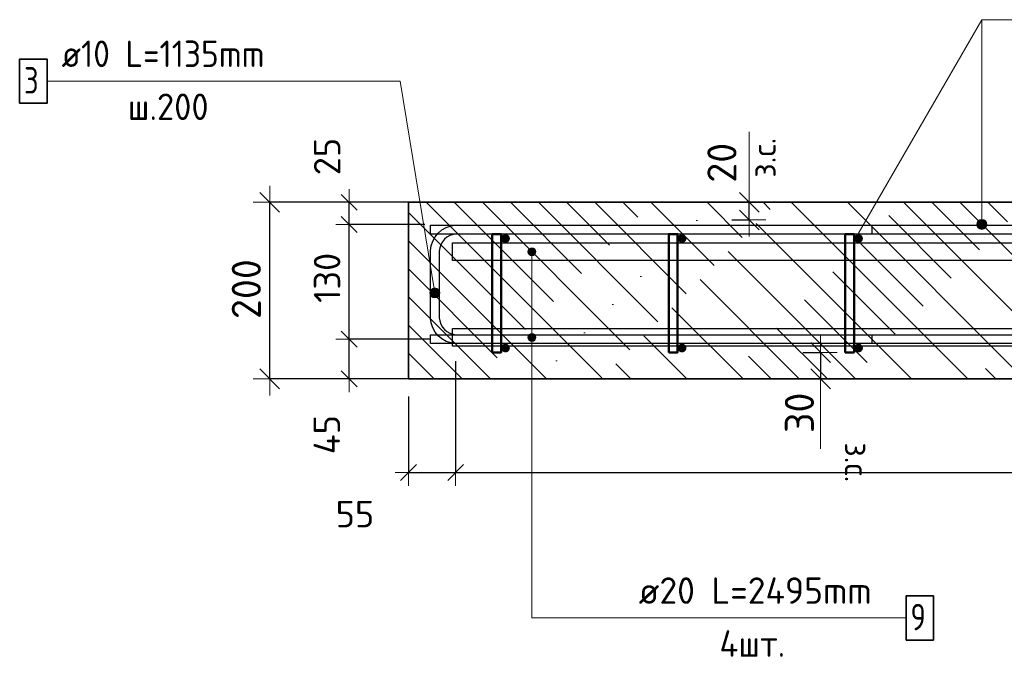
# Model space of a CAD drawing. Header units: metres. Extents: x -38 to 93, y -15 to 21.
# Tile 192 of 194: x 89.983 to 91.098, y -4.568 to -3.846. Entities that reach past the tile are written whole.
import ezdxf

# ---------------------------------------------------------------- set-up
doc = ezdxf.new("R2010")
doc.units = ezdxf.units.M
doc.header["$PDMODE"] = 65
for name, color, linetype, lineweight in [('XR$5$Арм. стержнями верхней зоны', 180, 'Continuous', 35), ('XR$5$Арм. стержнями нижней зоны', 180, 'Continuous', 35), ('XR$5$Арм.стержн. Арматура края', 96, 'Continuous', 35), ('XR$5$Арм.стержн.горизонт. 1', 180, 'Continuous', 35), ('XR$5$ВК__отв в полу 1-2 эт', 220, 'Continuous', 25), ('XR$5$Размерная линия (1)', 7, 'Continuous', 13), ('XR$5$Размерная линия_ общее', 7, 'Continuous', 13)]:
    doc.layers.add(name, color=color, linetype=linetype, lineweight=lineweight)
doc.layers.add('XR$5$Арм.стержн.Доп. Арм верхн.зоны Х', color=7, linetype='Continuous', lineweight=35, true_color=0x8c8cff)
doc.styles.add('ISOCPEUR', font='txt')
doc.dimstyles.new('DIMSTYLE_10', dxfattribs={"dimtxt": 0.033, "dimasz": 0.0375, "dimexe": 0, "dimexo": 0, "dimgap": 0.0165, "dimtad": 2, "dimdec": 0, "dimlfac": 1000, "dimrnd": 1, "dimzin": 12, "dimdsep": 46, "dimtxsty": 'ISOCPEUR', "dimblk1": 'ALL_ML_STRICH', "dimblk2": 'ALL_ML_STRICH', "dimsah": 1, "dimcen": 0, "dimclrd": 7, "dimclre": 256, "dimclrt": 7, "dimadec": 0, "dimazin": 0, "dimtfac": 1, "dimtdec": 0, "dimtix": 1, "dimtmove": 2, "dimatfit": 3, "dimfxl": 0, "dimtvp": 1.2, "dimtzin": 0, "dimlwd": 0, "dimlwe": -3, "dimarcsym": 0})
doc.dimstyles.new('DIMSTYLE_12', dxfattribs={"dimtxt": 0.03, "dimasz": 0.03, "dimexe": 0, "dimexo": 0, "dimgap": 0.015, "dimtad": 2, "dimdec": 0, "dimlfac": 1000, "dimrnd": 1, "dimzin": 12, "dimdsep": 46, "dimtxsty": 'ISOCPEUR', "dimblk1": 'ALL_ML_STRICH', "dimblk2": 'ALL_ML_STRICH', "dimsah": 1, "dimcen": 0, "dimclrd": 7, "dimclre": 256, "dimclrt": 7, "dimadec": 0, "dimazin": 0, "dimtfac": 1, "dimtdec": 0, "dimtix": 1, "dimtmove": 2, "dimatfit": 3, "dimfxl": 0, "dimtzin": 0, "dimlwd": 0, "dimlwe": -3, "dimarcsym": 0})
doc.dimstyles.new('DIMSTYLE_14', dxfattribs={"dimtxt": 0.03, "dimasz": 0.03, "dimexe": 0, "dimexo": 0, "dimgap": 0.015, "dimtad": 2, "dimdec": 0, "dimlfac": 1000, "dimrnd": 1, "dimzin": 12, "dimdsep": 46, "dimtxsty": 'ISOCPEUR', "dimblk1": 'ALL_ML_STRICH', "dimblk2": 'ALL_ML_STRICH', "dimsah": 1, "dimcen": 0, "dimclrd": 7, "dimclre": 256, "dimclrt": 7, "dimadec": 0, "dimazin": 0, "dimtfac": 1, "dimtdec": 0, "dimtix": 1, "dimtmove": 2, "dimatfit": 3, "dimfxl": 0, "dimtvp": 1.2, "dimtzin": 0, "dimlwd": 0, "dimlwe": -3, "dimarcsym": 0})
doc.dimstyles.new('DIMSTYLE_19', dxfattribs={"dimtxt": 0.03, "dimasz": 0.03, "dimexe": 0, "dimexo": 0, "dimgap": 0.015, "dimtad": 2, "dimdec": 0, "dimlfac": 1000, "dimrnd": 5, "dimzin": 12, "dimdsep": 46, "dimtxsty": 'ISOCPEUR', "dimblk1": 'ALL_ML_STRICH', "dimblk2": 'ALL_ML_STRICH', "dimsah": 1, "dimcen": 0, "dimclrd": 7, "dimclre": 256, "dimclrt": 7, "dimadec": 0, "dimazin": 0, "dimtfac": 1, "dimtdec": 0, "dimtix": 1, "dimtmove": 2, "dimatfit": 3, "dimfxl": 0, "dimtzin": 0, "dimlwd": 0, "dimlwe": -3, "dimarcsym": 0})
doc.dimstyles.new('DIMSTYLE_26', dxfattribs={"dimtxt": 0.03, "dimasz": 0.03, "dimexe": 0, "dimexo": 0, "dimgap": 0.015, "dimtad": 0, "dimdec": 0, "dimlfac": 1000, "dimrnd": 5, "dimzin": 12, "dimdsep": 46, "dimtxsty": 'ISOCPEUR', "dimblk1": 'ALL_ML_STRICH', "dimblk2": 'ALL_ML_STRICH', "dimsah": 1, "dimcen": 0, "dimclrd": 7, "dimclre": 256, "dimclrt": 7, "dimadec": 0, "dimazin": 0, "dimtfac": 1, "dimtdec": 0, "dimtix": 1, "dimtmove": 2, "dimatfit": 3, "dimfxl": 0, "dimtvp": 1.2, "dimtzin": 0, "dimlwd": 0, "dimlwe": -3, "dimarcsym": 0})
doc.dimstyles.new('DIMSTYLE_8', dxfattribs={"dimtxt": 0.033, "dimasz": 0.0375, "dimexe": 0, "dimexo": 0, "dimgap": 0.0165, "dimtad": 2, "dimdec": 0, "dimlfac": 1000, "dimrnd": 1, "dimzin": 12, "dimdsep": 46, "dimtxsty": 'ISOCPEUR', "dimblk1": 'ALL_ML_STRICH', "dimblk2": 'ALL_ML_STRICH', "dimsah": 1, "dimcen": 0, "dimclrd": 7, "dimclre": 256, "dimclrt": 7, "dimadec": 0, "dimazin": 0, "dimtfac": 1, "dimtdec": 0, "dimtix": 1, "dimtmove": 2, "dimatfit": 3, "dimfxl": 0, "dimtzin": 0, "dimlwd": 0, "dimlwe": -3, "dimarcsym": 0})

# ---------------------------------------------------------------- blocks, each defined once
blk = doc.blocks.new('ALL_ML_STRICH')
at = {"color": 0, "linetype": 'ByBlock', "lineweight": -2}
for p, q in [((-0.3, -0.3), (0.3, 0.3)), ((0, -0.5), (0, 0.5)), ((-1, 0), (0.5, 0))]:
    blk.add_line(p, q, dxfattribs=at)
blk = doc.blocks.new('*D575')
at = {"layer": 'DEFPOINTS', "color": 7, "linetype": 'Continuous', "lineweight": 13, "transparency": 33554687}
for p in [(90.4725, -4.0525), (90.266, -4.2525), (90.4725, -4.2525)]:
    blk.add_point(p, dxfattribs=at)
at = {"layer": 'XR$5$Размерная линия_ общее', "color": 253, "linetype": 'Continuous', "lineweight": -2, "true_color": 0xa0a0a0, "transparency": 33554687}
for p, q in [((90.4525, -4.0525), (90.266, -4.0525)), ((90.4525, -4.2525), (90.266, -4.2525))]:
    blk.add_line(p, q, dxfattribs=at)
at = {"layer": 'XR$5$Размерная линия_ общее', "color": 7, "linetype": 'Continuous', "lineweight": -2, "transparency": 33554687}
blk.add_line((90.266, -4.2525), (90.266, -4.0525), dxfattribs=at)
at = {"layer": 'XR$5$Размерная линия_ общее', "color": 7, "linetype": 'Continuous', "lineweight": 13, "transparency": 33554687, "xscale": 0.0375, "yscale": 0.0375, "zscale": 0.0375}
for p, rotation in [((90.266, -4.0525), 90), ((90.266, -4.2525), 270)]:
    blk.add_blockref('ALL_ML_STRICH', p, dxfattribs=dict(at, rotation=rotation))
at = {"layer": 'XR$5$Размерная линия_ общее', "color": 7, "linetype": 'Continuous', "lineweight": 13, "transparency": 33554687, "insert": (90.2395, -4.1508), "char_height": 0.033, "width": 0.099, "attachment_point": 5, "rotation": 90, "style": 'ISOCPEUR'}
blk.add_mtext('\\A1;{200}', dxfattribs=at)
blk = doc.blocks.new('*D576')
at = {"layer": 'DEFPOINTS', "color": 7, "linetype": 'Continuous', "lineweight": 13, "transparency": 33554687}
for p in [(90.4687, -4.2075), (90.356, -4.2525), (90.4558, -4.2525)]:
    blk.add_point(p, dxfattribs=at)
at = {"layer": 'XR$5$Размерная линия (1)', "color": 9, "linetype": 'Continuous', "lineweight": -2, "true_color": 0xc7c7c7, "transparency": 33554687}
for p, q in [((90.4487, -4.2075), (90.356, -4.2075)), ((90.4358, -4.2525), (90.356, -4.2525))]:
    blk.add_line(p, q, dxfattribs=at)
at = {"layer": 'XR$5$Размерная линия (1)', "color": 7, "linetype": 'Continuous', "lineweight": -2, "transparency": 33554687}
blk.add_line((90.356, -4.2525), (90.356, -4.2075), dxfattribs=at)
at = {"layer": 'XR$5$Размерная линия (1)', "color": 7, "linetype": 'Continuous', "lineweight": 13, "transparency": 33554687, "xscale": 0.03, "yscale": 0.03, "zscale": 0.03}
for p, rotation in [((90.356, -4.2075), 90), ((90.356, -4.2525), 270)]:
    blk.add_blockref('ALL_ML_STRICH', p, dxfattribs=dict(at, rotation=rotation))
at = {"layer": 'XR$5$Размерная линия (1)', "color": 7, "linetype": 'Continuous', "lineweight": 13, "transparency": 33554687, "insert": (90.3307, -4.3156), "char_height": 0.03, "width": 0.06, "attachment_point": 5, "rotation": 90, "style": 'ISOCPEUR'}
blk.add_mtext('\\A1;{45}', dxfattribs=at)
blk = doc.blocks.new('*D577')
at = {"layer": 'DEFPOINTS', "color": 7, "linetype": 'Continuous', "lineweight": 13, "transparency": 33554687}
for p in [(90.4616, -4.0775), (90.356, -4.2075), (90.4687, -4.2075)]:
    blk.add_point(p, dxfattribs=at)
at = {"layer": 'XR$5$Размерная линия (1)', "color": 9, "linetype": 'Continuous', "lineweight": -2, "true_color": 0xc7c7c7, "transparency": 33554687}
for p, q in [((90.4416, -4.0775), (90.356, -4.0775)), ((90.4487, -4.2075), (90.356, -4.2075))]:
    blk.add_line(p, q, dxfattribs=at)
at = {"layer": 'XR$5$Размерная линия (1)', "color": 7, "linetype": 'Continuous', "lineweight": -2, "transparency": 33554687}
blk.add_line((90.356, -4.2075), (90.356, -4.0775), dxfattribs=at)
at = {"layer": 'XR$5$Размерная линия (1)', "color": 7, "linetype": 'Continuous', "lineweight": 13, "transparency": 33554687, "xscale": 0.03, "yscale": 0.03, "zscale": 0.03}
for p, rotation in [((90.356, -4.0775), 90), ((90.356, -4.2075), 270)]:
    blk.add_blockref('ALL_ML_STRICH', p, dxfattribs=dict(at, rotation=rotation))
at = {"layer": 'XR$5$Размерная линия (1)', "color": 7, "linetype": 'Continuous', "lineweight": 13, "transparency": 33554687, "insert": (90.331, -4.138), "char_height": 0.03, "width": 0.09, "attachment_point": 5, "rotation": 90, "style": 'ISOCPEUR'}
blk.add_mtext('\\A1;{130}', dxfattribs=at)
blk = doc.blocks.new('*D578')
at = {"layer": 'DEFPOINTS', "color": 7, "linetype": 'Continuous', "lineweight": 13, "transparency": 33554687}
for p in [(90.4795, -4.0525), (90.356, -4.0775), (90.4616, -4.0775)]:
    blk.add_point(p, dxfattribs=at)
at = {"layer": 'XR$5$Размерная линия (1)', "color": 9, "linetype": 'Continuous', "lineweight": -2, "true_color": 0xc7c7c7, "transparency": 33554687}
for p, q in [((90.4595, -4.0525), (90.356, -4.0525)), ((90.4416, -4.0775), (90.356, -4.0775))]:
    blk.add_line(p, q, dxfattribs=at)
at = {"layer": 'XR$5$Размерная линия (1)', "color": 7, "linetype": 'Continuous', "lineweight": -2, "transparency": 33554687}
blk.add_line((90.356, -4.0775), (90.356, -4.0525), dxfattribs=at)
at = {"layer": 'XR$5$Размерная линия (1)', "color": 7, "linetype": 'Continuous', "lineweight": 13, "transparency": 33554687, "xscale": 0.03, "yscale": 0.03, "zscale": 0.03}
for p, rotation in [((90.356, -4.0525), 90), ((90.356, -4.0775), 270)]:
    blk.add_blockref('ALL_ML_STRICH', p, dxfattribs=dict(at, rotation=rotation))
at = {"layer": 'XR$5$Размерная линия (1)', "color": 7, "linetype": 'Continuous', "lineweight": 13, "transparency": 33554687, "insert": (90.3311, -4.0007), "char_height": 0.03, "width": 0.06, "attachment_point": 5, "rotation": 90, "style": 'ISOCPEUR'}
blk.add_mtext('\\A1;{25}', dxfattribs=at)
blk = doc.blocks.new('*D579')
at = {"layer": 'DEFPOINTS', "color": 7, "linetype": 'Continuous', "lineweight": 13, "transparency": 33554687}
for p in [(90.4767, -4.2125), (90.4232, -4.2525), (90.4232, -4.3584)]:
    blk.add_point(p, dxfattribs=at)
at = {"layer": 'XR$5$Размерная линия (1)', "color": 9, "linetype": 'Continuous', "lineweight": -2, "true_color": 0xc7c7c7, "transparency": 33554687}
for p, q in [((90.4767, -4.2325), (90.4767, -4.3584)), ((90.4232, -4.2725), (90.4232, -4.3584))]:
    blk.add_line(p, q, dxfattribs=at)
at = {"layer": 'XR$5$Размерная линия (1)', "color": 7, "linetype": 'Continuous', "lineweight": -2, "transparency": 33554687}
blk.add_line((90.4232, -4.3584), (90.4767, -4.3584), dxfattribs=at)
at = {"layer": 'XR$5$Размерная линия (1)', "color": 7, "linetype": 'Continuous', "lineweight": 13, "transparency": 33554687, "xscale": 0.03, "yscale": 0.03, "zscale": 0.03, "rotation": 180}
blk.add_blockref('ALL_ML_STRICH', (90.4232, -4.3584), dxfattribs=at)
at = {"layer": 'XR$5$Размерная линия (1)', "color": 7, "linetype": 'Continuous', "lineweight": 13, "transparency": 33554687, "xscale": 0.03, "yscale": 0.03, "zscale": 0.03}
blk.add_blockref('ALL_ML_STRICH', (90.4767, -4.3584), dxfattribs=at)
at = {"layer": 'XR$5$Размерная линия (1)', "color": 7, "linetype": 'Continuous', "lineweight": 13, "transparency": 33554687, "insert": (90.3626, -4.4056), "char_height": 0.03, "width": 0.06, "attachment_point": 5, "style": 'ISOCPEUR'}
blk.add_mtext('\\A1;{55}', dxfattribs=at)
blk = doc.blocks.new('*D580')
at = {"layer": 'DEFPOINTS', "color": 7, "linetype": 'Continuous', "lineweight": 13, "transparency": 33554687}
for p in [(90.4767, -4.2125), (91.8432, -4.2525), (90.4767, -4.3584)]:
    blk.add_point(p, dxfattribs=at)
at = {"layer": 'XR$5$Размерная линия (1)', "color": 9, "linetype": 'Continuous', "lineweight": -2, "true_color": 0xc7c7c7, "transparency": 33554687}
for p, q in [((90.4767, -4.2325), (90.4767, -4.3584)), ((91.8432, -4.2725), (91.8432, -4.3584))]:
    blk.add_line(p, q, dxfattribs=at)
at = {"layer": 'XR$5$Размерная линия (1)', "color": 7, "linetype": 'Continuous', "lineweight": -2, "transparency": 33554687}
blk.add_line((90.4767, -4.3584), (91.8432, -4.3584), dxfattribs=at)
at = {"layer": 'XR$5$Размерная линия (1)', "color": 7, "linetype": 'Continuous', "lineweight": 13, "transparency": 33554687, "xscale": 0.03, "yscale": 0.03, "zscale": 0.03, "rotation": 180}
blk.add_blockref('ALL_ML_STRICH', (90.4767, -4.3584), dxfattribs=at)
at = {"layer": 'XR$5$Размерная линия (1)', "color": 7, "linetype": 'Continuous', "lineweight": 13, "transparency": 33554687, "xscale": 0.03, "yscale": 0.03, "zscale": 0.03}
blk.add_blockref('ALL_ML_STRICH', (91.8432, -4.3584), dxfattribs=at)
at = {"layer": 'XR$5$Размерная линия (1)', "color": 7, "linetype": 'Continuous', "lineweight": 13, "transparency": 33554687, "insert": (91.1644, -4.3334), "char_height": 0.03, "width": 0.12, "attachment_point": 5, "style": 'ISOCPEUR'}
blk.add_mtext('\\A1;{1365}', dxfattribs=at)
blk = doc.blocks.new('*D587')
at = {"layer": 'DEFPOINTS', "color": 7, "linetype": 'Continuous', "lineweight": 13, "transparency": 33554687}
for p in [(90.7695, -4.0525), (90.7695, -4.0725), (90.8094, -4.0725)]:
    blk.add_point(p, dxfattribs=at)
at = {"layer": 'XR$5$Размерная линия_ общее', "color": 253, "linetype": 'Continuous', "lineweight": -2, "true_color": 0xa0a0a0, "transparency": 33554687}
for p, q in [((90.7895, -4.0525), (90.8094, -4.0525)), ((90.7895, -4.0725), (90.8094, -4.0725))]:
    blk.add_line(p, q, dxfattribs=at)
at = {"layer": 'XR$5$Размерная линия_ общее', "color": 7, "linetype": 'Continuous', "lineweight": -2, "transparency": 33554687}
blk.add_line((90.8094, -4.0725), (90.8094, -4.0525), dxfattribs=at)
at = {"layer": 'XR$5$Размерная линия_ общее', "color": 7, "linetype": 'Continuous', "lineweight": 13, "transparency": 33554687, "xscale": 0.0375, "yscale": 0.0375, "zscale": 0.0375}
for p, rotation in [((90.8094, -4.0525), 90), ((90.8094, -4.0725), 270)]:
    blk.add_blockref('ALL_ML_STRICH', p, dxfattribs=dict(at, rotation=rotation))
at = {"layer": 'XR$5$Размерная линия_ общее', "color": 7, "linetype": 'Continuous', "lineweight": 13, "transparency": 33554687, "insert": (90.8123, -4.0246), "char_height": 0.027, "width": 0.00135, "attachment_point": 1, "rotation": 90, "line_spacing_factor": 0.60241, "style": 'ISOCPEUR'}
blk.add_mtext('з.с.', dxfattribs=at)
at = {"layer": 'XR$5$Размерная линия_ общее', "color": 7, "linetype": 'Continuous', "lineweight": 13, "transparency": 33554687, "insert": (90.7784, -4.0077), "char_height": 0.033, "width": 0.066, "attachment_point": 5, "rotation": 90, "style": 'ISOCPEUR'}
blk.add_mtext('\\A1;{20}', dxfattribs=at)
blk = doc.blocks.new('*D588')
at = {"layer": 'DEFPOINTS', "color": 7, "linetype": 'Continuous', "lineweight": 13, "transparency": 33554687}
for p in [(90.8502, -4.2225), (90.8902, -4.2225), (90.8502, -4.2525)]:
    blk.add_point(p, dxfattribs=at)
at = {"layer": 'XR$5$Размерная линия_ общее', "color": 253, "linetype": 'Continuous', "lineweight": -2, "true_color": 0xa0a0a0, "transparency": 33554687}
for p, q in [((90.8702, -4.2225), (90.8902, -4.2225)), ((90.8702, -4.2525), (90.8902, -4.2525))]:
    blk.add_line(p, q, dxfattribs=at)
at = {"layer": 'XR$5$Размерная линия_ общее', "color": 7, "linetype": 'Continuous', "lineweight": -2, "transparency": 33554687}
blk.add_line((90.8902, -4.2225), (90.8902, -4.2525), dxfattribs=at)
at = {"layer": 'XR$5$Размерная линия_ общее', "color": 7, "linetype": 'Continuous', "lineweight": 13, "transparency": 33554687, "xscale": 0.0375, "yscale": 0.0375, "zscale": 0.0375}
for p, rotation in [((90.8902, -4.2225), 90), ((90.8902, -4.2525), 270)]:
    blk.add_blockref('ALL_ML_STRICH', p, dxfattribs=dict(at, rotation=rotation))
at = {"layer": 'XR$5$Размерная линия_ общее', "color": 7, "linetype": 'Continuous', "lineweight": 13, "transparency": 33554687, "insert": (90.8662, -4.2909), "char_height": 0.033, "width": 0.066, "attachment_point": 5, "rotation": 90, "style": 'ISOCPEUR'}
blk.add_mtext('\\A1;{30}', dxfattribs=at)
at = {"layer": 'XR$5$Размерная линия_ общее', "color": 7, "linetype": 'Continuous', "lineweight": 13, "transparency": 33554687, "insert": (90.9447, -4.3244), "char_height": 0.027, "width": 0.00135, "attachment_point": 1, "rotation": 270, "line_spacing_factor": 0.60241, "style": 'ISOCPEUR'}
blk.add_mtext('з.с.', dxfattribs=at)

msp = doc.modelspace()

# ---------------------------------------------------------------- hatches: boundary and pattern name
at = {"linetype": 'Continuous', "lineweight": 13, "transparency": 33554687}
h = msp.add_hatch(dxfattribs=at)
h.set_pattern_fill('__________540', scale=0.015, style=0, pattern_type=2)
h.set_pattern_definition([(135, (0, 0), (-0.031819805, -0.031819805), [0.4, -0.05, 0, -0.05]), (135, (-0.01591, -0.01591), (-0.031819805, -0.031819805), [0.8, -0.1, 0.1, -0.1])])
h.paths.add_polyline_path([(91.8432, -4.0525), (90.4232, -4.0525), (90.4232, -4.2525), (91.8432, -4.2525)], flags=0)
at = {"layer": 'XR$5$Арм. стержнями верхней зоны', "linetype": 'Continuous', "lineweight": 13, "transparency": 33554687}
for points in [[(91.0701, -4.0727), (91.0757, -4.0727), (91.0729, -4.0719)], [(91.0778, -4.0747), (91.0681, -4.0747), (91.0673, -4.0775)], [(91.0778, -4.0747), (91.0673, -4.0775), (91.0785, -4.0775)], [(91.0785, -4.0775), (91.0673, -4.0775), (91.0681, -4.0803)], [(91.0757, -4.0727), (91.0701, -4.0727), (91.0681, -4.0747)], [(91.0757, -4.0727), (91.0681, -4.0747), (91.0778, -4.0747)], [(91.0785, -4.0775), (91.0681, -4.0803), (91.0778, -4.0803)], [(91.0778, -4.0803), (91.0681, -4.0803), (91.0701, -4.0823)], [(91.0778, -4.0803), (91.0701, -4.0823), (91.0757, -4.0823)], [(91.0757, -4.0823), (91.0701, -4.0823), (91.0729, -4.0831)]]:
    msp.add_hatch(color=7, dxfattribs=at).paths.add_polyline_path(points)
at = {"layer": 'XR$5$Арм. стержнями верхней зоны', "linetype": 'Continuous', "lineweight": 50, "transparency": 33554687}
for points in [[(90.5382, -4.0935), (90.5378, -4.0916), (90.5367, -4.09), (90.5351, -4.0889), (90.5332, -4.0885), (90.5313, -4.0889), (90.5296, -4.09), (90.5285, -4.0916), (90.5282, -4.0935), (90.5285, -4.0954), (90.5296, -4.097), (90.5313, -4.0981), (90.5332, -4.0985), (90.5351, -4.0981), (90.5367, -4.097), (90.5378, -4.0954)], [(90.7382, -4.0935), (90.7378, -4.0916), (90.7367, -4.09), (90.7351, -4.0889), (90.7332, -4.0885), (90.7313, -4.0889), (90.7296, -4.09), (90.7285, -4.0916), (90.7282, -4.0935), (90.7285, -4.0954), (90.7296, -4.097), (90.7313, -4.0981), (90.7332, -4.0985), (90.7351, -4.0981), (90.7367, -4.097), (90.7378, -4.0954)], [(90.9382, -4.0935), (90.9378, -4.0916), (90.9367, -4.09), (90.9351, -4.0889), (90.9332, -4.0885), (90.9313, -4.0889), (90.9296, -4.09), (90.9285, -4.0916), (90.9282, -4.0935), (90.9285, -4.0954), (90.9296, -4.097), (90.9313, -4.0981), (90.9332, -4.0985), (90.9351, -4.0981), (90.9367, -4.097), (90.9378, -4.0954)]]:
    msp.add_hatch(color=4, dxfattribs=at).paths.add_polyline_path(points)
at = {"layer": 'XR$5$Арм. стержнями нижней зоны', "linetype": 'Continuous', "lineweight": 50, "transparency": 33554687}
for points in [[(90.5382, -4.2175), (90.5378, -4.2156), (90.5367, -4.214), (90.5351, -4.2129), (90.5332, -4.2125), (90.5313, -4.2129), (90.5296, -4.214), (90.5285, -4.2156), (90.5282, -4.2175), (90.5285, -4.2194), (90.5296, -4.221), (90.5313, -4.2221), (90.5332, -4.2225), (90.5351, -4.2221), (90.5367, -4.221), (90.5378, -4.2194)], [(90.7382, -4.2175), (90.7378, -4.2156), (90.7367, -4.214), (90.7351, -4.2129), (90.7332, -4.2125), (90.7313, -4.2129), (90.7296, -4.214), (90.7285, -4.2156), (90.7282, -4.2175), (90.7285, -4.2194), (90.7296, -4.221), (90.7313, -4.2221), (90.7332, -4.2225), (90.7351, -4.2221), (90.7367, -4.221), (90.7378, -4.2194)], [(90.9382, -4.2175), (90.9378, -4.2156), (90.9367, -4.214), (90.9351, -4.2129), (90.9332, -4.2125), (90.9313, -4.2129), (90.9296, -4.214), (90.9285, -4.2156), (90.9282, -4.2175), (90.9285, -4.2194), (90.9296, -4.221), (90.9313, -4.2221), (90.9332, -4.2225), (90.9351, -4.2221), (90.9367, -4.221), (90.9378, -4.2194)]]:
    msp.add_hatch(color=4, dxfattribs=at).paths.add_polyline_path(points)
at = {"layer": 'XR$5$Арм.стержн. Арматура края', "linetype": 'Continuous', "lineweight": 13, "transparency": 33554687}
for points in [[(90.4552, -4.1499), (90.4496, -4.1508), (90.4479, -4.1531)], [(90.4552, -4.1499), (90.4479, -4.1531), (90.4575, -4.1516)], [(90.4496, -4.1508), (90.4552, -4.1499), (90.4523, -4.1496)], [(90.4575, -4.1516), (90.4479, -4.1531), (90.4476, -4.156)], [(90.4575, -4.1516), (90.4476, -4.156), (90.4587, -4.1542)], [(90.4587, -4.1542), (90.4476, -4.156), (90.4488, -4.1587)], [(90.4587, -4.1542), (90.4488, -4.1587), (90.4584, -4.1571)], [(90.4584, -4.1571), (90.4488, -4.1587), (90.4512, -4.1604)], [(90.4584, -4.1571), (90.4512, -4.1604), (90.4567, -4.1595)], [(90.4567, -4.1595), (90.4512, -4.1604), (90.4541, -4.1607)]]:
    msp.add_hatch(color=7, dxfattribs=at).paths.add_polyline_path(points)
at = {"layer": 'XR$5$Арм.стержн.горизонт. 1', "linetype": 'Continuous', "lineweight": 13, "transparency": 33554687}
for points in [[(90.5593, -4.1062), (90.567, -4.1062), (90.5654, -4.1046)], [(90.5593, -4.1062), (90.5654, -4.1046), (90.5609, -4.1046)], [(90.5593, -4.1062), (90.567, -4.1062), (90.5654, -4.1046)], [(90.5593, -4.1062), (90.5654, -4.1046), (90.5609, -4.1046)], [(90.5609, -4.1046), (90.5654, -4.1046), (90.5631, -4.104)], [(90.5609, -4.1046), (90.5654, -4.1046), (90.5631, -4.104)], [(90.5586, -4.1085), (90.5676, -4.1085), (90.567, -4.1062)], [(90.5586, -4.1085), (90.567, -4.1062), (90.5593, -4.1062)], [(90.5586, -4.1085), (90.5676, -4.1085), (90.567, -4.1062)], [(90.5586, -4.1085), (90.567, -4.1062), (90.5593, -4.1062)], [(90.5593, -4.1107), (90.5676, -4.1085), (90.5586, -4.1085)], [(90.5593, -4.1107), (90.5676, -4.1085), (90.5586, -4.1085)], [(90.5593, -4.1107), (90.567, -4.1107), (90.5676, -4.1085)], [(90.5593, -4.1107), (90.567, -4.1107), (90.5676, -4.1085)], [(90.5609, -4.1124), (90.567, -4.1107), (90.5593, -4.1107)], [(90.5609, -4.1124), (90.567, -4.1107), (90.5593, -4.1107)], [(90.5609, -4.1124), (90.5654, -4.1124), (90.567, -4.1107)], [(90.5609, -4.1124), (90.5654, -4.1124), (90.567, -4.1107)], [(90.5654, -4.1124), (90.5609, -4.1124), (90.5631, -4.113)], [(90.5654, -4.1124), (90.5609, -4.1124), (90.5631, -4.113)], [(90.5586, -4.2055), (90.5676, -4.2055), (90.567, -4.2032)], [(90.5586, -4.2055), (90.567, -4.2032), (90.5593, -4.2032)], [(90.5586, -4.2055), (90.5676, -4.2055), (90.567, -4.2032)], [(90.5586, -4.2055), (90.567, -4.2032), (90.5593, -4.2032)], [(90.5593, -4.2077), (90.5676, -4.2055), (90.5586, -4.2055)], [(90.5593, -4.2077), (90.5676, -4.2055), (90.5586, -4.2055)], [(90.5593, -4.2032), (90.567, -4.2032), (90.5654, -4.2016)], [(90.5593, -4.2032), (90.5654, -4.2016), (90.5609, -4.2016)], [(90.5593, -4.2032), (90.567, -4.2032), (90.5654, -4.2016)], [(90.5593, -4.2032), (90.5654, -4.2016), (90.5609, -4.2016)], [(90.5593, -4.2077), (90.567, -4.2077), (90.5676, -4.2055)], [(90.5593, -4.2077), (90.567, -4.2077), (90.5676, -4.2055)], [(90.5609, -4.2016), (90.5654, -4.2016), (90.5631, -4.201)], [(90.5609, -4.2016), (90.5654, -4.2016), (90.5631, -4.201)], [(90.5609, -4.2094), (90.567, -4.2077), (90.5593, -4.2077)], [(90.5609, -4.2094), (90.567, -4.2077), (90.5593, -4.2077)], [(90.5609, -4.2094), (90.5654, -4.2094), (90.567, -4.2077)], [(90.5609, -4.2094), (90.5654, -4.2094), (90.567, -4.2077)], [(90.5654, -4.2094), (90.5609, -4.2094), (90.5631, -4.21)], [(90.5654, -4.2094), (90.5609, -4.2094), (90.5631, -4.21)]]:
    msp.add_hatch(color=7, dxfattribs=at).paths.add_polyline_path(points)

# ---------------------------------------------------------------- linework, layer by layer
at = {"color": 7, "linetype": 'Continuous', "lineweight": 13, "transparency": 33554687}
for p, q in [((90.8094, -4.0525), (90.8094, -3.9725)), ((90.8902, -4.2525), (90.8902, -4.3315))]:
    msp.add_line(p, q, dxfattribs=at)
at = {"color": 7, "linetype": 'Continuous', "lineweight": 35, "transparency": 33554687}
for p, q in [((90.4232, -4.0525), (90.4232, -4.2525)), ((91.8432, -4.0525), (90.4232, -4.0525)), ((90.4232, -4.2525), (91.8432, -4.2525))]:
    msp.add_line(p, q, dxfattribs=at)
at = {"layer": 'XR$5$Арм. стержнями верхней зоны', "color": 7, "linetype": 'Continuous', "lineweight": 13, "transparency": 33554687}
for p, q in [((91.0729, -3.8457), (91.3609, -3.8457)), ((91.0729, -3.8457), (91.0729, -4.0775)), ((91.0729, -4.0719), (91.0729, -4.0719)), ((91.0673, -4.0775), (91.0673, -4.0775)), ((91.0729, -4.0831), (91.0729, -4.0831)), ((91.0785, -4.0775), (91.0785, -4.0775))]:
    msp.add_line(p, q, dxfattribs=at)
at = {"layer": 'XR$5$Арм. стержнями верхней зоны', "color": 4, "linetype": 'Continuous', "lineweight": 25, "transparency": 33554687}
msp.add_lwpolyline([(90.4482, -4.0785), (91.8182, -4.0785), (91.8182, -4.0885), (90.4482, -4.0885), (90.4482, -4.0785)], dxfattribs=at)
msp.add_lwpolyline([(90.4482, -4.0785), (91.8182, -4.0785), (91.8182, -4.0885), (90.4482, -4.0885), (90.4482, -4.0785)], dxfattribs=at)
at = {"layer": 'XR$5$Арм. стержнями верхней зоны', "color": 7, "linetype": 'Continuous', "lineweight": 13, "transparency": 33554687}
msp.add_circle((91.0729, -4.0775), 0.00563, dxfattribs=at)
at = {"layer": 'XR$5$Арм. стержнями нижней зоны', "color": 4, "linetype": 'Continuous', "lineweight": 25, "transparency": 33554687}
msp.add_lwpolyline([(90.4482, -4.2025), (91.8182, -4.2025), (91.8182, -4.2125), (90.4482, -4.2125), (90.4482, -4.2025)], dxfattribs=at)
msp.add_lwpolyline([(90.4482, -4.2025), (91.8182, -4.2025), (91.8182, -4.2125), (90.4482, -4.2125), (90.4482, -4.2025)], dxfattribs=at)
at = {"layer": 'XR$5$Арм.стержн. Арматура края', "color": 7, "linetype": 'Continuous', "lineweight": 13, "transparency": 33554687}
for p, q in [((90.0137, -3.9153), (90.4137, -3.9153)), ((90.4137, -3.9153), (90.4532, -4.1551)), ((90.4523, -4.1496), (90.4523, -4.1496)), ((90.4476, -4.156), (90.4476, -4.156)), ((90.4541, -4.1607), (90.4541, -4.1607)), ((90.4587, -4.1542), (90.4587, -4.1542))]:
    msp.add_line(p, q, dxfattribs=at)
at = {"layer": 'XR$5$Арм.стержн. Арматура края', "color": 7, "linetype": 'Continuous', "lineweight": 35, "transparency": 33554687}
msp.add_lwpolyline([(89.9827, -3.9403), (90.0137, -3.9403), (90.0137, -3.8903), (89.9827, -3.8903), (89.9827, -3.9403)], dxfattribs=at)
at = {"layer": 'XR$5$Арм.стержн. Арматура края', "color": 4, "linetype": 'Continuous', "lineweight": 25, "transparency": 33554687}
msp.add_lwpolyline([(90.9482, -4.2125), (90.4767, -4.2125), (90.4715, -4.2118), (90.4661, -4.21), (90.4611, -4.2072), (90.4569, -4.2037), (90.4535, -4.1996), (90.4507, -4.1946), (90.4489, -4.1891), (90.4482, -4.1839), (90.4482, -4.1071), (90.4489, -4.1018), (90.4507, -4.0964), (90.4535, -4.0914), (90.4569, -4.0873), (90.4611, -4.0838), (90.4661, -4.081), (90.4715, -4.0792), (90.4767, -4.0785), (90.9482, -4.0785), (90.9482, -4.0885), (90.4774, -4.0885), (90.4738, -4.089), (90.4701, -4.0902), (90.4668, -4.0921), (90.464, -4.0944), (90.4618, -4.0971), (90.4599, -4.1005), (90.4587, -4.1041), (90.4582, -4.1078), (90.4582, -4.1832), (90.4587, -4.1869), (90.4599, -4.1905), (90.4618, -4.1939), (90.464, -4.1966), (90.4668, -4.1989), (90.4701, -4.2008), (90.4738, -4.202), (90.4774, -4.2025), (90.9482, -4.2025), (90.9482, -4.2125)], dxfattribs=at)
msp.add_lwpolyline([(90.9482, -4.2125), (90.4767, -4.2125), (90.4715, -4.2118), (90.4661, -4.21), (90.4611, -4.2072), (90.4569, -4.2037), (90.4535, -4.1996), (90.4507, -4.1946), (90.4489, -4.1891), (90.4482, -4.1839), (90.4482, -4.1071), (90.4489, -4.1018), (90.4507, -4.0964), (90.4535, -4.0914), (90.4569, -4.0873), (90.4611, -4.0838), (90.4661, -4.081), (90.4715, -4.0792), (90.4767, -4.0785), (90.9482, -4.0785), (90.9482, -4.0885), (90.4774, -4.0885), (90.4738, -4.089), (90.4701, -4.0902), (90.4668, -4.0921), (90.464, -4.0944), (90.4618, -4.0971), (90.4599, -4.1005), (90.4587, -4.1041), (90.4582, -4.1078), (90.4582, -4.1832), (90.4587, -4.1869), (90.4599, -4.1905), (90.4618, -4.1939), (90.464, -4.1966), (90.4668, -4.1989), (90.4701, -4.2008), (90.4738, -4.202), (90.4774, -4.2025), (90.9482, -4.2025), (90.9482, -4.2125)], dxfattribs=at)
at = {"layer": 'XR$5$Арм.стержн. Арматура края', "color": 4, "linetype": 'Continuous', "lineweight": 50, "transparency": 33554687}
for points in [[(90.5182, -4.2225), (90.5182, -4.0885), (90.5282, -4.0885), (90.5282, -4.2225), (90.5182, -4.2225)], [(90.7182, -4.2225), (90.7182, -4.0885), (90.7282, -4.0885), (90.7282, -4.2225), (90.7182, -4.2225)], [(90.9182, -4.2225), (90.9182, -4.0885), (90.9282, -4.0885), (90.9282, -4.2225), (90.9182, -4.2225)]]:
    msp.add_lwpolyline(points, dxfattribs=at)
at = {"layer": 'XR$5$Арм.стержн. Арматура края', "color": 7, "linetype": 'Continuous', "lineweight": 13, "transparency": 33554687}
msp.add_circle((90.4532, -4.1551), 0.00563, dxfattribs=at)
at = {"layer": 'XR$5$Арм.стержн.горизонт. 1', "color": 7, "linetype": 'Continuous', "lineweight": 13, "transparency": 33554687}
for p, q in [((90.5631, -4.104), (90.5631, -4.104)), ((90.5631, -4.104), (90.5631, -4.104)), ((90.5586, -4.1085), (90.5586, -4.1085)), ((90.5586, -4.1085), (90.5586, -4.1085)), ((90.5631, -4.5232), (90.5631, -4.1085)), ((90.5631, -4.5232), (90.5631, -4.1085)), ((90.5631, -4.113), (90.5631, -4.113)), ((90.5631, -4.113), (90.5631, -4.113)), ((90.5676, -4.1085), (90.5676, -4.1085)), ((90.5676, -4.1085), (90.5676, -4.1085)), ((90.5586, -4.2055), (90.5586, -4.2055)), ((90.5586, -4.2055), (90.5586, -4.2055)), ((90.5631, -4.201), (90.5631, -4.201)), ((90.5631, -4.201), (90.5631, -4.201)), ((90.5631, -4.5232), (90.5631, -4.2055)), ((90.5631, -4.5232), (90.5631, -4.2055)), ((90.5676, -4.2055), (90.5676, -4.2055)), ((90.5676, -4.2055), (90.5676, -4.2055)), ((90.5631, -4.21), (90.5631, -4.21)), ((90.5631, -4.21), (90.5631, -4.21)), ((90.5631, -4.5232), (90.9871, -4.5232))]:
    msp.add_line(p, q, dxfattribs=at)
at = {"layer": 'XR$5$Арм.стержн.горизонт. 1', "color": 7, "linetype": 'Continuous', "lineweight": 35, "transparency": 33554687}
msp.add_lwpolyline([(90.9871, -4.5482), (91.0181, -4.5482), (91.0181, -4.4982), (90.9871, -4.4982), (90.9871, -4.5482)], dxfattribs=at)
at = {"layer": 'XR$5$Арм.стержн.горизонт. 1', "color": 7, "linetype": 'Continuous', "lineweight": 13, "transparency": 33554687}
for centre in [(90.5631, -4.1085), (90.5631, -4.1085), (90.5631, -4.2055), (90.5631, -4.2055)]:
    msp.add_circle(centre, 0.0045, dxfattribs=at)
at = {"layer": 'XR$5$Арм.стержн.Доп. Арм верхн.зоны Х', "color": 7, "linetype": 'Continuous', "lineweight": 25, "transparency": 33554687}
for points in [[(92.1177, -4.1185), (90.4732, -4.1185), (90.4732, -4.0985), (92.1177, -4.0985), (92.1177, -4.1185)], [(92.1432, -4.1185), (90.4732, -4.1185), (90.4732, -4.0985), (92.1432, -4.0985), (92.1432, -4.1185)], [(92.1177, -4.2155), (90.4732, -4.2155), (90.4732, -4.1955), (92.1177, -4.1955), (92.1177, -4.2155)], [(92.1432, -4.2155), (90.4732, -4.2155), (90.4732, -4.1955), (92.1432, -4.1955), (92.1432, -4.2155)]]:
    msp.add_lwpolyline(points, dxfattribs=at)
at = {"layer": 'XR$5$ВК__отв в полу 1-2 эт', "color": 7, "linetype": 'Continuous', "lineweight": 13, "transparency": 33554687}
msp.add_line((90.9332, -4.0875), (91.0729, -3.8457), dxfattribs=at)

# ---------------------------------------------------------------- texts
at = {"layer": 'XR$5$Арм.стержн. Арматура края', "color": 7, "linetype": 'Continuous', "lineweight": 25, "transparency": 33554687, "char_height": 0.03, "attachment_point": 7, "style": 'ISOCPEUR'}
for s, insert, width in [('\\W0.92;ø10 L=1135mm ', (90.0302, -3.8993), 0.280669), ('\\W0.78;3', (89.9877, -3.9293), 0.032641), ('\\W0.95;ш.200 ', (90.1052, -3.9593), 0.1312)]:
    msp.add_mtext(s, dxfattribs=dict(at, insert=insert, width=width))
at = {"layer": 'XR$5$Арм.стержн.горизонт. 1', "color": 7, "linetype": 'Continuous', "lineweight": 25, "transparency": 33554687, "char_height": 0.03, "attachment_point": 7, "style": 'ISOCPEUR'}
for s, insert, width in [('\\W0.98;ø20 L=2495mm ', (90.6841, -4.5072), 0.302553), ('\\W0.78;9', (90.9921, -4.5372), 0.032641), ('\\W0.95;4шт. ', (90.7756, -4.5672), 0.119158)]:
    msp.add_mtext(s, dxfattribs=dict(at, insert=insert, width=width))

# ---------------------------------------------------------------- dimensions: what is measured, and where the dimension line sits
at = {"layer": 'XR$5$Размерная линия (1)', "color": 7, "linetype": 'Continuous', "lineweight": 13, "transparency": 33554687}
for base, p1, p2, dimstyle, picture, middle in [((90.356, -4.0525), (90.4416, -4.0775), (90.4595, -4.0525), 'DIMSTYLE_14', '*D578', (90.3311, -4.0007)), ((90.356, -4.0775), (90.4487, -4.2075), (90.4416, -4.0775), 'DIMSTYLE_12', '*D577', (90.331, -4.138)), ((90.356, -4.2075), (90.4358, -4.2525), (90.4487, -4.2075), 'DIMSTYLE_14', '*D576', (90.3307, -4.3156))]:
    dim = msp.add_linear_dim(base=base, p1=p1, p2=p2, angle=90, dimstyle=dimstyle, override={"dimpost": '<>', "dimclrd": 7, "dimclre": 9, "dimclrt": 7, "dimlwd": 0, "dimlwe": 65533}, dxfattribs=at)
    dim.commit()
    dim.dimension.update_dxf_attribs({"geometry": picture, "text_midpoint": middle, "dimtype": 160})
for base, p1, p2, dimstyle, picture, middle in [((90.47673, -4.35845), (90.42317, -4.2725), (90.47673, -4.2325), 'DIMSTYLE_26', '*D579', (90.36265, -4.40557)), ((91.84317, -4.35845), (90.47673, -4.2325), (91.84317, -4.2725), 'DIMSTYLE_19', '*D580', (91.16445, -4.33345))]:
    dim = msp.add_linear_dim(base=base, p1=p1, p2=p2, dimstyle=dimstyle, override={"dimpost": '<>', "dimclrd": 7, "dimclre": 9, "dimclrt": 7, "dimlwd": 0, "dimlwe": 65533}, dxfattribs=at)
    dim.commit()
    dim.dimension.update_dxf_attribs({"geometry": picture, "text_midpoint": middle, "dimtype": 160})
at = {"layer": 'XR$5$Размерная линия_ общее', "color": 7, "linetype": 'Continuous', "lineweight": 13, "transparency": 33554687}
for base, p1, p2, angle, picture, middle in [((90.8094, -4.0525), (90.7895, -4.0725), (90.7895, -4.0525), 90, '*D587', (90.7784, -4.0077)), ((90.8902, -4.2525), (90.8702, -4.2225), (90.8702, -4.2525), 270, '*D588', (90.8662, -4.2909))]:
    dim = msp.add_linear_dim(base=base, p1=p1, p2=p2, angle=angle, text='<>\\Xз.с.', dimstyle='DIMSTYLE_10', override={"dimpost": '<>', "dimclrd": 7, "dimclre": 253, "dimclrt": 7, "dimlwd": 0, "dimlwe": 65533}, dxfattribs=at)
    dim.commit()
    dim.dimension.update_dxf_attribs({"geometry": picture, "text_midpoint": middle, "dimtype": 160})
dim = msp.add_linear_dim(base=(90.266, -4.0525), p1=(90.4525, -4.2525), p2=(90.4525, -4.0525), angle=90, dimstyle='DIMSTYLE_8', override={"dimpost": '<>', "dimclrd": 7, "dimclre": 253, "dimclrt": 7, "dimlwd": 0, "dimlwe": 65533}, dxfattribs=at)
dim.commit()
dim.dimension.update_dxf_attribs({"geometry": '*D575', "text_midpoint": (90.2395, -4.1508), "dimtype": 160})

doc.saveas('drawing.dxf')
